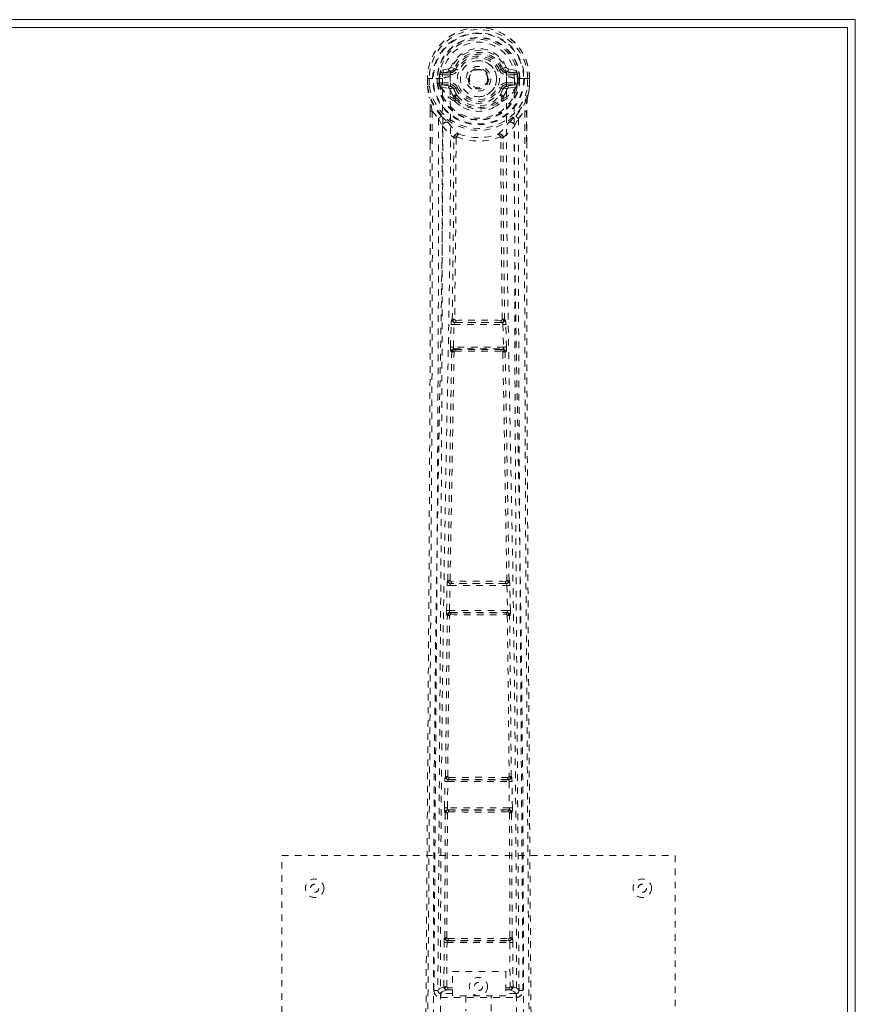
# Model space of a CAD drawing. Header units: inches. Extents: x 18.8 to 114.3, y 46.6 to 70.1.
# Tile 8 of 8: x 101.5 to 114.3, y 55 to 70.1. Entities that reach past the tile are written whole.
import ezdxf

# ---------------------------------------------------------------- set-up
doc = ezdxf.new("R2010")
doc.units = ezdxf.units.IN
doc.header["$MEASUREMENT"] = 0
doc.linetypes.add('SLD-Dashed', pattern=[0.075, 0.05, -0.025])
doc.linetypes.add('SLD-Solid', pattern=[0])

msp = doc.modelspace()

# ---------------------------------------------------------------- linework, layer by layer
at = {"color": 7, "linetype": 'SLD-Solid', "lineweight": 15}
for p, q in [((18.763, 70.057), (114.263, 70.057)), ((114.263, 70.057), (114.263, 46.557)), ((114.145, 69.938), (18.881, 69.938)), ((18.881, 69.938), (114.145, 69.938)), ((114.145, 46.675), (114.145, 69.938)), ((114.145, 69.938), (114.145, 46.675))]:
    msp.add_line(p, q, dxfattribs=at)
at = {"color": 7, "linetype": 'SLD-Dashed', "lineweight": 0}
for p, q in [((108.056, 69.306), (107.937, 69.283)), ((107.967, 69.247), (108.084, 69.267)), ((107.967, 69.247), (107.967, 69.217)), ((108.084, 69.247), (107.967, 69.247)), ((108.084, 69.267), (108.084, 69.247)), ((108.084, 69.217), (108.084, 69.247)), ((108.144, 69.31), (108.089, 69.333)), ((108.144, 69.31), (108.166, 69.301)), ((108.859, 69.301), (108.882, 69.31)), ((108.941, 69.267), (109.058, 69.247)), ((108.941, 69.267), (108.941, 69.247)), ((109.058, 69.247), (108.941, 69.247)), ((108.941, 69.217), (108.941, 69.247)), ((109.088, 69.283), (108.969, 69.306)), ((109.058, 69.217), (109.058, 69.247)), ((107.733, 69.161), (107.734, 69.044)), ((107.737, 69.161), (107.733, 69.161)), ((107.733, 69.161), (107.734, 69.044)), ((107.733, 69.161), (107.763, 69.16)), ((107.79, 69.161), (107.737, 69.161)), ((107.763, 69.16), (107.763, 69.044)), ((107.813, 69.161), (107.79, 69.161)), ((107.816, 69.161), (107.813, 69.161)), ((107.964, 69.161), (107.816, 69.161)), ((107.885, 69.088), (107.884, 69.16)), ((107.919, 69.16), (107.914, 69.16)), ((107.914, 69.16), (107.914, 69.089)), ((107.92, 69.084), (107.919, 69.16)), ((107.955, 69.095), (107.955, 69.065)), ((107.955, 69.095), (108.084, 69.095)), ((108.084, 69.217), (107.967, 69.217)), ((108.084, 69.095), (108.084, 69.065)), ((109.058, 69.217), (108.941, 69.217)), ((108.941, 69.095), (108.941, 69.065)), ((108.941, 69.095), (109.071, 69.095)), ((109.209, 69.161), (109.061, 69.161)), ((109.071, 69.065), (109.071, 69.095)), ((109.106, 69.16), (109.112, 69.16)), ((109.106, 69.084), (109.106, 69.16)), ((109.111, 69.089), (109.112, 69.16)), ((109.141, 69.161), (109.141, 69.088)), ((109.212, 69.161), (109.209, 69.161)), ((109.235, 69.161), (109.212, 69.161)), ((109.288, 69.161), (109.235, 69.161)), ((109.262, 69.044), (109.263, 69.16)), ((109.292, 69.161), (109.288, 69.161)), ((109.292, 69.161), (109.292, 69.044)), ((109.292, 69.044), (109.292, 69.161)), ((107.734, 69.044), (107.734, 69.039)), ((107.763, 69.044), (107.734, 69.044)), ((107.914, 69.089), (107.885, 69.087)), ((107.885, 69.087), (107.885, 69.088)), ((107.915, 69.088), (107.92, 69.069)), ((107.92, 69.069), (107.92, 69.084)), ((107.926, 69.046), (107.929, 69.042)), ((107.939, 69.032), (107.929, 69.042)), ((107.939, 69.032), (108.055, 69.01)), ((108.084, 69.04), (107.955, 69.065)), ((107.955, 69.065), (108.084, 69.065)), ((108.084, 69.04), (108.084, 69.065)), ((108.166, 69.01), (108.139, 68.999)), ((108.886, 68.999), (108.859, 69.01)), ((109.071, 69.065), (108.941, 69.04)), ((108.941, 69.04), (108.941, 69.065)), ((108.941, 69.065), (109.071, 69.065)), ((108.971, 69.01), (109.087, 69.032)), ((109.097, 69.042), (109.087, 69.032)), ((109.087, 69.032), (109.087, 69.032)), ((109.087, 69.032), (109.087, 69.031)), ((109.097, 69.042), (109.099, 69.046)), ((109.111, 69.088), (109.105, 69.069)), ((109.105, 69.069), (109.106, 69.084)), ((109.141, 69.087), (109.111, 69.089)), ((109.141, 69.088), (109.141, 69.087)), ((109.262, 69.044), (109.291, 69.044)), ((109.291, 69.039), (109.292, 69.044)), ((108.135, 68.853), (108.135, 68.882)), ((108.152, 68.808), (108.141, 68.826)), ((108.158, 68.886), (108.158, 68.857)), ((108.867, 68.857), (108.867, 68.886)), ((108.891, 68.853), (108.891, 68.882)), ((107.776, 68.663), (107.776, 68.171)), ((107.806, 68.662), (107.902, 68.547)), ((109.123, 68.547), (109.219, 68.662)), ((109.249, 68.663), (109.249, 68.197)), ((107.902, 68.547), (107.962, 68.435)), ((109.064, 68.435), (109.123, 68.547)), ((108.134, 68.258), (108.134, 68.258)), ((108.171, 68.255), (108.171, 68.255)), ((108.854, 68.255), (108.854, 68.255)), ((108.892, 68.258), (108.892, 68.258)), ((108.085, 65.064), (108.096, 65.406)), ((108.096, 65.406), (108.098, 65.434)), ((108.113, 65.482), (108.109, 65.481)), ((108.13, 65.063), (108.14, 65.405)), ((108.14, 65.405), (108.885, 65.405)), ((108.154, 65.435), (108.158, 65.436)), ((108.872, 65.435), (108.154, 65.435)), ((108.868, 65.436), (108.872, 65.435)), ((108.885, 65.405), (108.896, 65.063)), ((108.916, 65.481), (108.912, 65.482)), ((108.93, 65.406), (108.928, 65.434)), ((108.94, 65.064), (108.93, 65.406)), ((108.896, 65.063), (108.13, 65.063)), ((108.105, 64.985), (108.093, 64.989)), ((108.15, 65.028), (108.138, 65.033)), ((108.138, 65.033), (108.888, 65.033)), ((108.888, 65.033), (108.876, 65.028)), ((108.92, 64.985), (108.932, 64.989)), ((108.034, 61.425), (108.035, 61.453)), ((108.046, 61.501), (108.044, 61.5)), ((108.088, 61.454), (108.091, 61.455)), ((108.937, 61.454), (108.088, 61.454)), ((108.934, 61.455), (108.937, 61.454)), ((108.982, 61.5), (108.979, 61.501)), ((108.991, 61.425), (108.99, 61.453)), ((108.026, 61.044), (108.034, 61.425)), ((108.071, 61.043), (108.079, 61.424)), ((108.079, 61.424), (108.947, 61.424)), ((108.947, 61.424), (108.955, 61.043)), ((109, 61.044), (108.991, 61.425)), ((108.955, 61.043), (108.071, 61.043)), ((108.083, 61.01), (108.077, 61.013)), ((108.077, 61.013), (108.949, 61.013)), ((108.949, 61.013), (108.942, 61.01)), ((108.032, 60.969), (108.038, 60.966)), ((108.088, 60.981), (108.088, 60.981)), ((108.937, 60.981), (108.937, 60.981)), ((108.987, 60.966), (108.993, 60.969)), ((107.995, 58.035), (108, 58.434)), ((108, 58.434), (108.001, 58.461)), ((108.011, 58.509), (108.009, 58.508)), ((108.04, 58.034), (108.045, 58.433)), ((108.045, 58.433), (108.98, 58.433)), ((108.054, 58.463), (108.056, 58.464)), ((108.972, 58.463), (108.054, 58.463)), ((108.97, 58.464), (108.972, 58.463)), ((108.98, 58.433), (108.985, 58.034)), ((109.016, 58.508), (109.014, 58.509)), ((109.025, 58.434), (109.024, 58.461)), ((109.03, 58.035), (109.025, 58.434)), ((108.985, 58.034), (108.04, 58.034)), ((108.052, 58.002), (108.047, 58.004)), ((108.047, 58.004), (108.978, 58.004)), ((108.978, 58.004), (108.974, 58.002)), ((107.998, 56.052), (108.007, 57.958)), ((108.002, 57.96), (108.007, 57.958)), ((108.031, 56.053), (108.04, 57.959)), ((108.057, 57.972), (108.057, 57.972)), ((108.969, 57.972), (108.969, 57.972)), ((108.985, 57.959), (108.994, 56.053)), ((109.018, 57.958), (109.023, 57.96)), ((109.027, 56.052), (109.018, 57.958)), ((105.513, 49.307), (105.513, 57.307)), ((105.513, 57.307), (111.513, 57.307)), ((111.513, 57.307), (111.513, 49.307)), ((107.998, 56.052), (107.997, 56.052)), ((109.028, 56.052), (109.027, 56.052)), ((107.986, 55.303), (107.989, 55.977)), ((108.03, 55.303), (108.033, 55.977)), ((108.033, 55.977), (108.992, 55.977)), ((108.041, 56.007), (108.042, 56.007)), ((108.041, 56.007), (108.984, 56.007)), ((108.983, 56.007), (108.984, 56.007)), ((108.992, 55.977), (108.995, 55.303)), ((109.04, 55.303), (109.037, 55.977)), ((108.116, 55.164), (108.116, 55.536)), ((108.116, 55.536), (108.928, 55.536)), ((108.928, 55.536), (108.928, 55.164)), ((108.046, 55.289), (108.046, 55.259)), ((108.046, 55.289), (108.116, 55.289)), ((108.928, 55.289), (108.98, 55.289)), ((108.98, 55.289), (108.98, 55.259)), ((109.04, 55.303), (108.995, 55.303)), ((107.894, 55.25), (107.894, 55.248)), ((107.894, 55.248), (107.894, 55.239)), ((107.938, 55.201), (107.938, 55.141)), ((108.116, 55.201), (107.938, 55.201)), ((107.938, 55.141), (109.087, 55.141)), ((108.046, 55.259), (108.116, 55.259)), ((108.928, 55.164), (108.116, 55.164)), ((108.318, 55.164), (108.318, 54.932)), ((108.708, 54.932), (108.708, 55.164)), ((108.928, 55.259), (108.98, 55.259)), ((109.087, 55.201), (108.928, 55.201)), ((109.087, 55.141), (109.087, 55.201)), ((109.131, 55.239), (109.132, 55.248)), ((109.132, 55.248), (109.132, 55.25))]:
    msp.add_line(p, q, dxfattribs=at)
at = {"color": 7, "linetype": 'SLD-Dashed', "lineweight": 0, "flags": 128}
for points in [[(108.082, 69.185), (108.088, 69.264), (108.111, 69.34), (108.151, 69.41), (108.206, 69.471), (108.272, 69.521), (108.347, 69.558), (108.428, 69.58), (108.513, 69.588), (108.597, 69.58), (108.678, 69.558), (108.753, 69.521), (108.82, 69.471), (108.874, 69.41), (108.914, 69.34), (108.938, 69.264), (108.943, 69.185)], [(108.194, 69.29), (108.188, 69.292), (108.183, 69.294), (108.179, 69.296), (108.174, 69.298), (108.171, 69.299), (108.168, 69.3), (108.167, 69.301), (108.166, 69.301)], [(108.832, 69.29), (108.837, 69.292), (108.842, 69.294), (108.847, 69.296), (108.851, 69.298), (108.854, 69.299), (108.857, 69.3), (108.859, 69.301), (108.859, 69.301)], [(107.733, 69.161), (107.733, 69.161), (107.733, 69.161)], [(107.825, 54.259), (107.826, 56.354), (107.837, 58.448), (107.859, 60.541), (107.892, 62.631), (107.915, 63.943), (107.939, 65.253), (107.959, 66.559), (107.969, 67.862), (107.965, 69.161)], [(107.92, 69.084), (107.936, 69.092), (107.955, 69.095)], [(107.967, 69.217), (107.944, 69.221), (107.924, 69.234)], [(107.933, 54.314), (107.934, 56.181), (107.944, 58.047), (107.963, 59.911), (107.991, 61.774), (108.018, 63.263), (108.047, 64.749), (108.073, 66.232), (108.087, 67.712), (108.082, 69.185)], [(108.943, 69.185), (108.938, 67.712), (108.953, 66.232), (108.978, 64.749), (109.007, 63.263), (109.035, 61.774), (109.063, 59.911), (109.081, 58.047), (109.091, 56.181), (109.092, 54.314)], [(109.201, 54.259), (109.199, 56.354), (109.188, 58.448), (109.166, 60.541), (109.134, 62.631), (109.11, 63.943), (109.086, 65.253), (109.067, 66.559), (109.056, 67.862), (109.061, 69.161)], [(109.101, 69.234), (109.081, 69.221), (109.058, 69.217)], [(109.071, 69.095), (109.089, 69.092), (109.106, 69.084)], [(109.112, 69.16), (109.115, 69.16), (109.122, 69.16), (109.131, 69.16), (109.141, 69.161)], [(109.292, 69.161), (109.293, 69.161), (109.292, 69.161)], [(107.734, 69.044), (107.747, 68.95), (107.762, 68.876)], [(107.734, 69.039), (107.735, 69.04), (107.737, 69.04), (107.74, 69.04), (107.743, 69.041), (107.748, 69.042), (107.753, 69.042), (107.758, 69.043), (107.763, 69.044)], [(107.734, 69.044), (107.734, 69.044), (107.734, 69.044)], [(107.734, 69.039), (107.746, 68.953), (107.764, 68.865)], [(107.915, 69.088), (107.914, 69.089), (107.914, 69.089)], [(108.082, 68.988), (108.069, 69.005), (108.055, 69.01)], [(108.135, 68.882), (108.107, 68.929), (108.082, 68.988)], [(108.194, 69.022), (108.188, 69.019), (108.183, 69.017), (108.179, 69.015), (108.174, 69.014), (108.171, 69.012), (108.168, 69.011), (108.167, 69.01), (108.166, 69.01)], [(108.832, 69.022), (108.837, 69.019), (108.842, 69.017), (108.847, 69.015), (108.851, 69.014), (108.854, 69.012), (108.857, 69.011), (108.859, 69.01), (108.859, 69.01)], [(108.838, 68.9), (108.863, 68.944), (108.886, 68.999)], [(108.891, 68.882), (108.918, 68.929), (108.943, 68.988)], [(108.943, 68.988), (108.957, 69.005), (108.971, 69.01)], [(109.111, 69.089), (109.111, 69.089), (109.111, 69.088)], [(109.261, 68.865), (109.278, 68.942), (109.291, 69.039)], [(109.291, 69.039), (109.29, 69.04), (109.289, 69.04), (109.286, 69.04), (109.282, 69.041), (109.278, 69.042), (109.273, 69.042), (109.267, 69.043), (109.262, 69.044)], [(109.292, 69.044), (109.279, 68.95), (109.263, 68.876)], [(109.292, 69.044), (109.292, 69.044), (109.291, 69.044)], [(107.762, 68.876), (107.763, 68.87), (107.764, 68.865)], [(107.945, 68.587), (107.844, 68.71), (107.764, 68.865)], [(108.152, 68.808), (108.229, 68.746), (108.281, 68.718)], [(108.744, 68.718), (108.797, 68.746), (108.873, 68.808)], [(109.081, 68.587), (109.181, 68.71), (109.261, 68.865)], [(109.261, 68.865), (109.263, 68.87), (109.263, 68.876)], [(107.806, 68.662), (107.808, 67.967), (107.809, 67.24), (107.809, 66.478), (107.807, 65.684), (107.805, 64.9), (107.802, 64.23), (107.799, 63.597), (107.796, 62.924), (107.792, 62.21), (107.791, 62.014), (107.789, 61.816), (107.788, 61.615), (107.787, 61.412), (107.786, 61.297), (107.785, 61.051), (107.783, 60.782), (107.78, 60.351), (107.776, 59.87), (107.773, 59.339), (107.769, 58.759), (107.766, 58.368), (107.763, 57.958), (107.76, 57.553), (107.757, 57.171), (107.755, 56.803), (107.75, 56.183), (107.746, 55.609), (107.742, 55.082), (107.739, 54.6), (107.736, 54.165)], [(107.776, 68.663), (107.776, 68.662), (107.777, 68.662), (107.778, 68.662)], [(107.778, 68.662), (107.779, 68.382), (107.779, 68.171)], [(109.219, 68.662), (109.217, 67.812), (109.217, 66.923), (109.217, 65.993), (109.22, 65.028), (109.223, 64.237), (109.226, 63.606), (109.229, 62.932), (109.233, 62.215), (109.235, 62.019), (109.236, 61.819), (109.237, 61.617), (109.238, 61.412), (109.239, 61.294), (109.241, 61.045), (109.243, 60.773), (109.246, 60.339), (109.249, 59.858), (109.253, 59.328), (109.257, 58.751), (109.26, 58.363), (109.262, 57.957), (109.266, 57.51), (109.269, 57.066), (109.272, 56.651), (109.275, 56.16), (109.279, 55.715), (109.281, 55.315), (109.284, 54.96), (109.286, 54.65), (109.288, 54.385), (109.29, 54.164)], [(109.246, 68.196), (109.246, 68.38), (109.247, 68.662)], [(109.247, 68.662), (109.248, 68.662), (109.249, 68.662), (109.249, 68.663)], [(107.902, 68.547), (107.903, 67.319), (107.902, 66.088), (107.897, 64.844), (107.891, 63.583), (107.884, 62.369), (107.876, 61.155), (107.875, 60.983), (107.873, 60.805), (107.872, 60.623), (107.871, 60.436), (107.869, 60.244), (107.869, 60.118), (107.867, 59.903), (107.865, 59.661), (107.863, 59.391), (107.861, 59.072), (107.858, 58.721), (107.856, 58.338), (107.853, 57.981), (107.851, 57.662), (107.849, 57.4), (107.847, 57.171), (107.846, 56.976), (107.845, 56.886), (107.844, 56.751), (107.843, 56.618), (107.842, 56.487), (107.841, 56.356), (107.837, 55.789), (107.833, 55.246)], [(108.04, 68.499), (108.049, 68.49), (108.055, 68.484)], [(108.971, 68.484), (108.976, 68.49), (108.985, 68.499)], [(109.192, 55.246), (109.188, 55.874), (109.183, 56.536), (109.181, 56.806), (109.179, 57.013), (109.178, 57.204), (109.176, 57.427), (109.174, 57.686), (109.172, 57.977), (109.17, 58.3), (109.167, 58.649), (109.165, 58.975), (109.163, 59.275), (109.161, 59.549), (109.157, 60.119), (109.152, 60.776), (109.148, 61.432), (109.143, 62.051), (109.139, 62.732), (109.133, 63.883), (109.127, 65.047), (109.123, 66.229), (109.122, 67.391), (109.123, 68.547)], [(107.962, 68.435), (107.958, 65.138), (107.941, 61.841), (107.917, 58.544), (107.893, 55.246)], [(107.962, 68.435), (108.042, 68.341), (108.134, 68.258)], [(108.892, 68.258), (108.984, 68.341), (109.064, 68.435)], [(109.132, 55.246), (109.108, 58.544), (109.085, 61.841), (109.067, 65.138), (109.064, 68.435)], [(108.113, 65.482), (108.13, 66.868), (108.136, 68.249)], [(108.181, 68.265), (108.177, 68.275), (108.17, 68.282), (108.162, 68.286), (108.154, 68.286), (108.147, 68.283), (108.14, 68.277), (108.136, 68.268), (108.134, 68.258)], [(108.171, 68.255), (108.166, 66.873), (108.149, 65.486)], [(108.181, 68.265), (108.175, 68.262), (108.172, 68.259), (108.172, 68.257), (108.171, 68.255)], [(108.892, 68.258), (108.89, 68.268), (108.885, 68.277), (108.879, 68.283), (108.871, 68.286), (108.863, 68.286), (108.855, 68.282), (108.849, 68.275), (108.844, 68.265)], [(108.854, 68.255), (108.854, 68.257), (108.853, 68.259), (108.851, 68.262), (108.844, 68.265)], [(108.877, 65.486), (108.859, 66.873), (108.854, 68.255)], [(108.912, 65.482), (108.895, 66.868), (108.889, 68.249)], [(109.249, 68.197), (109.25, 65.039), (109.268, 61.414), (109.294, 57.79), (109.32, 54.165)], [(107.776, 68.171), (107.776, 65.039), (107.757, 61.414), (107.732, 57.79), (107.706, 54.165)], [(108.096, 65.406), (108.098, 65.406), (108.101, 65.406), (108.105, 65.406), (108.111, 65.406), (108.117, 65.405), (108.125, 65.405), (108.132, 65.405), (108.14, 65.405)], [(108.149, 65.486), (108.139, 65.481), (108.132, 65.473), (108.128, 65.465), (108.128, 65.456), (108.131, 65.448), (108.138, 65.442), (108.147, 65.437), (108.158, 65.436)], [(108.154, 65.435), (108.154, 65.435), (108.153, 65.435), (108.153, 65.434), (108.151, 65.434), (108.149, 65.432), (108.145, 65.426), (108.142, 65.416), (108.141, 65.41), (108.14, 65.405)], [(108.868, 65.436), (108.878, 65.437), (108.887, 65.442), (108.894, 65.448), (108.897, 65.456), (108.897, 65.465), (108.893, 65.473), (108.886, 65.481), (108.877, 65.486)], [(108.885, 65.405), (108.884, 65.41), (108.883, 65.416), (108.88, 65.426), (108.876, 65.432), (108.872, 65.434), (108.872, 65.435), (108.872, 65.435)], [(108.885, 65.405), (108.893, 65.405), (108.901, 65.405), (108.908, 65.405), (108.914, 65.406), (108.92, 65.406), (108.924, 65.406), (108.928, 65.406), (108.93, 65.406)], [(108.085, 65.064), (108.087, 65.064), (108.09, 65.064), (108.095, 65.064), (108.1, 65.063), (108.107, 65.063), (108.114, 65.063), (108.122, 65.063), (108.13, 65.063)], [(108.13, 65.063), (108.13, 65.057), (108.13, 65.051), (108.13, 65.046), (108.131, 65.042), (108.134, 65.035), (108.138, 65.033)], [(108.888, 65.033), (108.891, 65.035), (108.894, 65.042), (108.895, 65.046), (108.896, 65.051), (108.896, 65.057), (108.896, 65.063)], [(108.896, 65.063), (108.904, 65.063), (108.911, 65.063), (108.919, 65.063), (108.925, 65.063), (108.931, 65.064), (108.935, 65.064), (108.938, 65.064), (108.94, 65.064)], [(108.046, 61.501), (108.075, 63.245), (108.105, 64.985)], [(108.08, 61.503), (108.11, 63.247), (108.14, 64.988)], [(108.15, 65.028), (108.14, 65.027), (108.132, 65.024), (108.127, 65.019), (108.124, 65.013), (108.124, 65.006), (108.127, 64.999), (108.132, 64.993), (108.14, 64.988)], [(108.885, 64.988), (108.893, 64.993), (108.899, 64.999), (108.902, 65.006), (108.902, 65.013), (108.899, 65.019), (108.893, 65.024), (108.885, 65.027), (108.876, 65.028)], [(108.885, 64.988), (108.916, 63.247), (108.945, 61.503)], [(108.979, 61.501), (108.95, 63.245), (108.92, 64.985)], [(108.08, 61.503), (108.071, 61.498), (108.065, 61.491), (108.061, 61.483), (108.061, 61.475), (108.065, 61.467), (108.071, 61.461), (108.08, 61.457), (108.091, 61.455)], [(108.934, 61.455), (108.945, 61.457), (108.954, 61.461), (108.961, 61.467), (108.964, 61.475), (108.964, 61.483), (108.961, 61.491), (108.954, 61.498), (108.945, 61.503)], [(108.947, 61.424), (108.945, 61.435), (108.943, 61.445), (108.94, 61.451), (108.937, 61.454), (108.937, 61.454)], [(108.034, 61.425), (108.036, 61.425), (108.039, 61.425), (108.043, 61.425), (108.049, 61.425), (108.055, 61.425), (108.063, 61.424), (108.071, 61.424), (108.079, 61.424)], [(108.947, 61.424), (108.962, 61.424), (108.977, 61.425), (108.987, 61.425), (108.991, 61.425)], [(108.026, 61.044), (108.027, 61.044), (108.031, 61.044), (108.035, 61.044), (108.041, 61.044), (108.047, 61.044), (108.054, 61.043), (108.062, 61.043), (108.071, 61.043)], [(108.083, 61.01), (108.073, 61.009), (108.065, 61.005), (108.059, 61), (108.056, 60.993), (108.055, 60.986), (108.058, 60.979), (108.064, 60.973), (108.072, 60.968)], [(108.953, 60.968), (108.961, 60.973), (108.967, 60.979), (108.97, 60.986), (108.97, 60.993), (108.966, 61), (108.96, 61.005), (108.952, 61.009), (108.942, 61.01)], [(108.955, 61.043), (108.963, 61.043), (108.971, 61.043), (108.978, 61.044), (108.985, 61.044), (108.99, 61.044), (108.995, 61.044), (108.998, 61.044), (109, 61.044)], [(108.011, 58.509), (108.023, 59.738), (108.038, 60.966)], [(108.044, 58.511), (108.056, 59.74), (108.072, 60.968)], [(108.953, 60.968), (108.969, 59.74), (108.981, 58.511)], [(109.014, 58.509), (109.002, 59.738), (108.987, 60.966)], [(108, 58.434), (108.002, 58.434), (108.005, 58.433), (108.009, 58.433), (108.015, 58.433), (108.021, 58.433), (108.029, 58.433), (108.037, 58.433), (108.045, 58.433)], [(108.044, 58.511), (108.036, 58.506), (108.029, 58.499), (108.026, 58.491), (108.026, 58.483), (108.03, 58.475), (108.037, 58.469), (108.046, 58.465), (108.056, 58.464)], [(108.97, 58.464), (108.98, 58.465), (108.989, 58.469), (108.995, 58.475), (108.999, 58.483), (108.999, 58.491), (108.996, 58.499), (108.99, 58.506), (108.981, 58.511)], [(108.98, 58.433), (108.996, 58.433), (109.011, 58.433), (109.021, 58.433), (109.025, 58.434)], [(107.995, 58.035), (107.997, 58.035), (108, 58.035), (108.004, 58.035), (108.01, 58.035), (108.017, 58.034), (108.024, 58.034), (108.032, 58.034), (108.04, 58.034)], [(108.052, 58.002), (108.042, 58.001), (108.033, 57.997), (108.027, 57.992), (108.024, 57.985), (108.023, 57.978), (108.026, 57.97), (108.032, 57.964), (108.04, 57.959)], [(108.985, 57.959), (108.993, 57.964), (108.999, 57.97), (109.002, 57.978), (109.002, 57.985), (108.998, 57.992), (108.992, 57.997), (108.983, 58.001), (108.974, 58.002)], [(108.985, 58.034), (108.993, 58.034), (109.001, 58.034), (109.009, 58.034), (109.015, 58.035), (109.021, 58.035), (109.025, 58.035), (109.028, 58.035), (109.03, 58.035)], [(108.031, 56.053), (108.023, 56.048), (108.017, 56.041), (108.014, 56.034), (108.014, 56.026), (108.017, 56.018), (108.024, 56.013), (108.032, 56.009), (108.042, 56.007)], [(108.049, 56.039), (108.279, 56.039), (108.513, 56.039), (108.747, 56.039), (108.977, 56.039)], [(108.983, 56.007), (108.993, 56.009), (109.002, 56.013), (109.008, 56.018), (109.012, 56.026), (109.012, 56.034), (109.009, 56.041), (109.003, 56.048), (108.994, 56.053)], [(107.989, 55.977), (107.99, 55.977), (107.993, 55.977), (107.998, 55.977), (108.003, 55.977), (108.01, 55.977), (108.017, 55.977), (108.025, 55.977), (108.033, 55.977)], [(108.056, 56.008), (108.167, 56.008), (108.28, 56.008), (108.393, 56.008), (108.506, 56.008), (108.634, 56.008), (108.761, 56.008), (108.869, 56.008), (108.969, 56.008)], [(108.992, 55.977), (109, 55.977), (109.008, 55.977), (109.015, 55.977), (109.022, 55.977), (109.027, 55.977), (109.032, 55.977), (109.035, 55.977), (109.037, 55.977)], [(107.986, 55.303), (107.916, 55.275), (107.896, 55.249)], [(107.986, 55.303), (107.987, 55.303), (107.99, 55.303), (107.995, 55.303), (108, 55.303), (108.007, 55.303), (108.014, 55.303), (108.022, 55.303), (108.03, 55.303)], [(108.03, 55.303), (108.019, 55.3), (108.01, 55.295), (108.004, 55.287), (108.002, 55.279), (108.004, 55.271), (108.01, 55.264), (108.019, 55.26), (108.03, 55.258)], [(108.995, 55.258), (109.006, 55.26), (109.015, 55.264), (109.021, 55.271), (109.023, 55.279), (109.021, 55.287), (109.015, 55.294), (109.006, 55.3), (108.995, 55.303)], [(109.132, 55.246), (109.109, 55.275), (109.04, 55.303)], [(107.938, 55.201), (107.961, 55.229), (108.03, 55.258)], [(108.995, 55.258), (109.064, 55.229), (109.087, 55.201)]]:
    msp.add_lwpolyline(points, dxfattribs=at)
at = {"color": 7, "linetype": 'SLD-Dashed', "lineweight": 0}
for centre, radius in [((108.513, 69.156), 0.7), ((108.513, 69.156), 0.69), ((108.513, 69.156), 0.623), ((108.513, 69.156), 0.32), ((108.513, 69.156), 0.275), ((108.513, 69.156), 0.188), ((108.513, 69.156), 0.157), ((108.513, 69.156), 0.142), ((108.513, 69.156), 0.14), ((108.513, 69.156), 0.138), ((106.013, 56.807), 0.141), ((111.013, 56.807), 0.141), ((106.013, 56.807), 0.0625), ((111.013, 56.807), 0.0625), ((108.513, 55.307), 0.14), ((108.513, 55.307), 0.0625)]:
    msp.add_circle(centre, radius, dxfattribs=at)
for centre, radius, start, end in [((108.513, 69.156), 0.78, 0, 179.6393), ((108.513, 69.156), 0.78, 0.3688, 179.6312), ((108.513, 69.156), 0.75, 0.3649, 179.6351), ((108.513, 69.156), 0.629, 0.452, 179.548), ((108.513, 69.156), 0.599, 0.4517, 179.5483), ((108.513, 69.165), 0.548, 359.5911, 180.4089), ((108.513, 69.156), 0.459, 22.774, 157.226), ((108.513, 69.156), 0.4, 22.774, 157.226), ((108.513, 69.156), 0.376, 22.774, 157.226), ((108.513, 69.156), 0.346, 22.7742, 157.2258), ((108.513, 69.156), 0.275, 90.0005, 269.9995), ((108.513, 69.156), 0.275, 269.9995, 90.0005), ((108.129, 69.207), 0.206, 158.34, 172.3388), ((107.966, 69.276), 0.0299, 167.8875, 271.9565), ((108.085, 69.297), 0.0301, 162.3463, 268.5868), ((108.047, 69.351), 0.0456, 281.3918, 337.4285), ((108.078, 69.338), 0.0714, 274.7566, 337.1278), ((108.084, 69.336), 0.089, 270, 337.226), ((108.084, 69.336), 0.119, 270, 337.2283), ((108.941, 69.336), 0.119, 202.7717, 270.0023), ((108.941, 69.336), 0.089, 202.774, 270), ((109.345, 68.283), 1.127, 111.2652, 114.2823), ((108.947, 69.338), 0.0714, 202.8661, 265.2488), ((108.978, 69.351), 0.0454, 202.4559, 258.7159), ((108.941, 69.297), 0.0301, 271.4592, 17.6168), ((109.059, 69.276), 0.0299, 268.0514, 12.1046), ((108.897, 69.207), 0.206, 7.6547, 21.6561), ((107.905, 69.974), 0.814, 268.5056, 270.5917), ((108.513, 69.156), 0.593, 172.3909, 179.5504), ((108.079, 68.904), 0.281, 89.3583, 113.9469), ((108.084, 68.976), 0.119, 22.7717, 90), ((108.941, 68.976), 0.119, 89.9977, 157.2283), ((108.944, 68.89), 0.295, 66.6397, 90.0561), ((108.513, 69.156), 0.593, 0.4496, 7.6091), ((109.27, 70.497), 1.336, 269.6911, 270.959), ((107.763, 69.044), 0.03, 180.3597, 185.4274), ((108.513, 69.156), 0.787, 188.4818, 351.5182), ((108.513, 69.156), 0.758, 188.4818, 351.5182), ((108.513, 69.156), 0.632, 186.2253, 353.7747), ((108.513, 69.156), 0.602, 186.4272, 353.5728), ((107.996, 69.076), 0.0766, 185.3187, 203.2562), ((107.954, 69.034), 0.0305, 89.0153, 157.2961), ((108.376, 69.246), 0.491, 204.4626, 242.9734), ((108.317, 69.249), 0.436, 209.9206, 245.3115), ((108.084, 69.01), 0.0299, 91.022, 179.1426), ((108.113, 68.982), 0.031, 31.813, 169.947), ((108.084, 68.976), 0.089, 22.774, 90), ((108.078, 68.975), 0.0651, 21.3293, 85.0655), ((108.579, 69.152), 0.466, 199.2251, 212.8209), ((108.513, 69.156), 0.376, 202.774, 337.226), ((108.513, 69.156), 0.346, 202.7742, 337.2258), ((108.941, 68.976), 0.089, 90, 157.226), ((108.652, 69.244), 0.489, 296.9348, 335.6166), ((108.947, 68.975), 0.0651, 94.9228, 158.6824), ((108.913, 68.982), 0.031, 10.0462, 148.1956), ((108.708, 69.25), 0.437, 294.712, 330.0435), ((108.941, 69.01), 0.03, 0.9426, 88.8928), ((109.071, 69.034), 0.0305, 22.7226, 90.9746), ((108.998, 69.084), 0.108, 339.3791, 352.0679), ((106.564, 68.69), 1.213, 358.7187, 8.8293), ((104.097, 68.003), 3.767, 10.0643, 13.2244), ((108.165, 68.879), 0.0305, 42.6546, 174.2944), ((108.156, 68.828), 0.0583, 88.1956, 111.696), ((108.156, 68.798), 0.0585, 88.1965, 111.6092), ((108.179, 68.849), 0.0441, 174.8631, 210.5237), ((108.193, 68.801), 0.0414, 126.9936, 169.7622), ((108.188, 68.859), 0.0406, 91.2147, 138.2137), ((108.513, 69.166), 0.452, 218.3132, 321.6872), ((108.19, 68.858), 0.0322, 181.2824, 226.7599), ((108.513, 69.191), 0.496, 225.9958, 314.0042), ((108.513, 69.15), 0.41, 217.5695, 322.4305), ((108.86, 68.879), 0.0305, 5.7038, 137.3472), ((108.837, 68.859), 0.0406, 41.7715, 88.7932), ((108.835, 68.857), 0.0322, 313.2127, 358.7451), ((108.831, 68.8), 0.0423, 10.6932, 52.5509), ((108.869, 68.828), 0.0583, 68.3164, 91.7959), ((108.869, 68.798), 0.0585, 68.3856, 91.8087), ((108.829, 68.852), 0.0618, 315.5527, 1.0143), ((112.929, 68.003), 3.767, 166.7758, 169.9355), ((110.461, 68.69), 1.212, 171.1682, 181.2813), ((107.8, 69.079), 0.417, 267.0352, 270.8726), ((108.513, 69.135), 0.477, 240.9727, 299.0084), ((109.226, 69.086), 0.424, 269.1472, 272.8867), ((108.502, 67.961), 0.838, 131.726, 135.7231), ((109.483, 70.158), 2.199, 225.6112, 228.993), ((108.023, 68.432), 0.0608, 58.0502, 177.752), ((109.003, 68.432), 0.0608, 2.2668, 121.9286), ((107.545, 70.156), 2.196, 311.0027, 314.3899), ((108.525, 67.963), 0.836, 44.2679, 48.2766), ((108.779, 68.992), 0.885, 215.02, 230.1581), ((108.246, 68.992), 0.885, 309.8454, 324.9802), ((108.194, 68.254), 0.0608, 72.7867, 176.5496), ((108.123, 68.251), 0.0129, 353.7247, 34.0987), ((108.168, 68.164), 0.0911, 87.6207, 110.3328), ((108.262, 68.246), 0.0829, 126.7456, 166.3325), ((108.512, 69.172), 0.965, 249.9313, 290.0881), ((108.513, 69.1), 0.843, 249.1446, 290.8601), ((108.831, 68.254), 0.0608, 3.445, 107.2187), ((108.763, 68.246), 0.0829, 13.6695, 53.2605), ((108.858, 68.164), 0.0911, 69.6641, 92.3801), ((108.903, 68.25), 0.0139, 147.4465, 184.7301), ((108.182, 65.438), 0.0845, 149.4109, 182.7258), ((108.154, 65.48), 0.0451, 178.3697, 269.1341), ((108.142, 65.381), 0.106, 86.4214, 105.8496), ((108.158, 65.481), 0.0451, 178.3453, 269.1153), ((108.169, 65.492), 0.0218, 195.9463, 264.9756), ((108.172, 65.338), 0.0988, 89.1387, 98.2802), ((108.223, 65.462), 0.0556, 171.8517, 207.4056), ((108.513, 31.833), 33.639, 89.4122, 90.5879), ((108.513, 31.683), 33.755, 89.4239, 90.5762), ((108.803, 65.463), 0.0557, 332.5998, 8.1246), ((108.853, 65.329), 0.108, 82.1092, 90.4698), ((108.855, 65.493), 0.0225, 276.3359, 342.795), ((108.867, 65.481), 0.0451, 270.8813, 1.6582), ((108.871, 65.48), 0.0451, 270.8719, 1.6183), ((108.883, 65.381), 0.106, 74.1481, 93.5774), ((108.844, 65.438), 0.0844, 357.2652, 30.5884), ((108.236, 65.042), 0.152, 171.7531, 200.3815), ((108.79, 65.042), 0.152, 339.6033, 8.2621), ((108.138, 64.987), 0.0451, 90.7475, 177.9936), ((108.15, 64.983), 0.0451, 90.7814, 177.8963), ((108.134, 64.878), 0.111, 86.527, 104.9391), ((108.158, 64.982), 0.0187, 96.652, 161.1193), ((108.16, 65.097), 0.0694, 261.1407, 271.2311), ((108.197, 65.006), 0.0416, 148.4406, 186.648), ((108.513, 100.723), 35.723, 269.4278, 270.5722), ((108.513, 98.368), 33.343, 269.3971, 270.6029), ((108.865, 65.097), 0.0693, 268.7647, 278.8664), ((108.828, 65.006), 0.0416, 353.3342, 31.596), ((108.868, 64.983), 0.018, 17.5843, 84.6301), ((108.875, 64.983), 0.0451, 2.0923, 89.23), ((108.892, 64.878), 0.111, 75.0667, 93.4672), ((108.887, 64.987), 0.0451, 2.0004, 89.2585), ((108.143, 61.458), 0.108, 156.9203, 182.5675), ((108.089, 61.499), 0.0451, 178.9442, 269.4399), ((108.073, 61.354), 0.15, 87.1275, 100.171), ((108.091, 61.5), 0.0451, 178.9425, 269.4252), ((108.116, 61.429), 0.0377, 137.3808, 186.7504), ((108.1, 61.509), 0.0208, 195.7284, 264.8178), ((108.104, 61.368), 0.088, 89.3699, 98.6779), ((108.513, 27.478), 34.013, 89.302, 90.698), ((108.144, 61.481), 0.046, 171.115, 212.9077), ((108.513, 27.791), 33.667, 89.3065, 90.6935), ((108.882, 61.481), 0.046, 327.0927, 8.8686), ((108.922, 61.376), 0.0804, 80.8811, 91.0749), ((108.925, 61.51), 0.0215, 276.4448, 342.9944), ((108.934, 61.5), 0.0451, 270.5684, 1.0579), ((108.936, 61.499), 0.0451, 270.5593, 1.0506), ((108.953, 61.354), 0.15, 79.8317, 92.8698), ((108.882, 61.458), 0.108, 357.4425, 23.0595), ((108.221, 61.022), 0.197, 173.7202, 195.7453), ((108.077, 60.968), 0.0451, 90.5095, 178.5704), ((108.084, 60.965), 0.0451, 90.536, 178.5383), ((108.105, 61.035), 0.0358, 166.3297, 216.9682), ((108.094, 61.076), 0.0665, 260.6057, 271.2216), ((108.127, 60.986), 0.0389, 144.1915, 187.7479), ((108.513, 94.413), 33.406, 269.2843, 270.7157), ((108.932, 61.072), 0.0633, 268.5033, 279.6694), ((108.898, 60.986), 0.0389, 352.2519, 35.8092), ((108.942, 60.965), 0.0451, 1.4532, 89.4665), ((108.92, 61.035), 0.0357, 323.0212, 13.6809), ((108.948, 60.968), 0.0451, 1.4382, 89.488), ((108.804, 61.022), 0.197, 344.2646, 6.277), ((108.065, 60.805), 0.163, 87.4369, 99.3609), ((108.091, 60.962), 0.0194, 96.5934, 161.4593), ((108.513, 96.252), 35.274, 269.3109, 270.6891), ((108.935, 60.963), 0.0188, 17.2586, 84.6693), ((108.96, 60.805), 0.163, 80.6382, 92.5633), ((108.112, 58.467), 0.111, 158.2617, 183.053), ((108.054, 58.508), 0.0451, 179.5195, 269.4775), ((108.037, 58.282), 0.229, 88.2475, 96.5693), ((108.056, 58.509), 0.0451, 179.5182, 269.4643), ((108.064, 58.517), 0.0205, 196.4125, 264.6256), ((108.083, 58.438), 0.0382, 139.8288, 188.0119), ((108.068, 58.396), 0.069, 88.4812, 99.8441), ((108.104, 58.49), 0.0421, 170.9185, 215.8071), ((108.513, 24.284), 34.215, 89.2453, 90.7547), ((108.513, 24.891), 33.577, 89.2436, 90.7564), ((108.922, 58.49), 0.042, 324.1515, 9.123), ((108.958, 58.392), 0.0726, 80.4415, 91.2332), ((108.961, 58.517), 0.0213, 276.6784, 342.2834), ((108.969, 58.509), 0.0451, 270.5357, 0.4818), ((108.971, 58.508), 0.0451, 270.524, 0.4851), ((108.943, 58.438), 0.0382, 351.9665, 40.1927), ((108.988, 58.283), 0.228, 83.4285, 91.7548), ((108.913, 58.467), 0.111, 356.9621, 21.735), ((108.194, 58.015), 0.199, 174.3229, 196.0667), ((108.047, 57.959), 0.0451, 90.5045, 179.1264), ((108.052, 57.957), 0.0451, 90.5299, 179.1166), ((108.076, 58.027), 0.0366, 167.9812, 217.5461), ((108.063, 58.067), 0.0658, 260.3587, 271.2337), ((108.094, 57.978), 0.0382, 142.4205, 188.2927), ((108.513, 91.416), 33.418, 269.2309, 270.7691), ((108.963, 58.064), 0.0625, 268.4794, 279.9328), ((108.931, 57.978), 0.0382, 351.7212, 37.5483), ((108.973, 57.957), 0.0451, 0.8834, 89.4761), ((108.949, 58.027), 0.0366, 322.4319, 12.0409), ((108.978, 57.959), 0.0451, 0.8821, 89.493), ((108.831, 58.015), 0.2, 343.9449, 5.6726), ((108.033, 57.699), 0.26, 88.5693, 95.8619), ((108.059, 57.952), 0.0201, 96.8444, 161.2561), ((108.513, 92.957), 34.988, 269.2532, 270.7468), ((108.967, 57.953), 0.0194, 17.4514, 84.464), ((108.992, 57.699), 0.26, 84.1357, 91.4316), ((108.177, 55.994), 0.189, 161.9853, 185.0048), ((108.042, 56.052), 0.0451, 179.9274, 268.6426), ((108.026, 55.676), 0.378, 89.1512, 94.1264), ((108.043, 56.052), 0.0451, 179.9307, 268.6392), ((108.051, 56.059), 0.0202, 195.8458, 264.9896), ((108.089, 56.032), 0.0404, 170.2288, 216.1701), ((108.937, 56.032), 0.0405, 323.8471, 9.7694), ((108.974, 56.06), 0.0213, 277.2191, 342.0078), ((108.982, 56.052), 0.0451, 271.3639, 0.0722), ((108.983, 56.052), 0.0451, 271.3572, 0.0667), ((109, 55.686), 0.368, 85.8058, 90.9166), ((108.848, 55.994), 0.189, 355.0138, 17.9961), ((108.07, 55.983), 0.037, 140.5713, 189.8868), ((108.053, 55.942), 0.0658, 87.4855, 99.2697), ((108.972, 55.936), 0.0722, 81.2551, 91.9802), ((108.951, 55.982), 0.0412, 352.764, 36.7948), ((108.031, 55.303), 0.045, 179.8902, 269.5774), ((108.047, 55.305), 0.0168, 187.7367, 265.4665), ((108.979, 55.305), 0.0165, 273.5338, 353.2454), ((108.995, 55.303), 0.0451, 270.4281, 0.0603), ((107.883, 60.148), 4.902, 269.4208, 270.1221), ((107.938, 55.246), 0.105, 179.5834, 269.9919), ((107.937, 55.243), 0.0425, 186.0827, 271.7582), ((108.043, 55.104), 0.154, 89.0411, 94.7403), ((108.982, 55.084), 0.174, 85.5886, 90.631), ((109.087, 55.246), 0.105, 270.0123, 0.4123), ((109.088, 55.243), 0.0425, 268.2453, 353.9138), ((109.142, 60.16), 4.914, 269.8788, 270.5783)]:
    msp.add_arc(centre, radius, start, end, dxfattribs=at)

doc.saveas('drawing.dxf')
